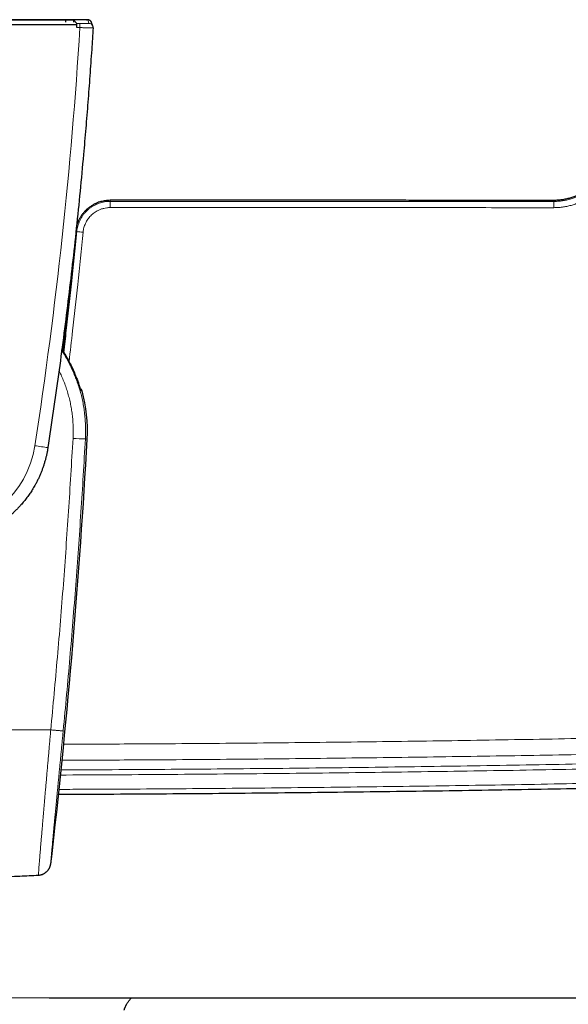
# Model space of a CAD drawing. Header units: millimetres. Extents: x 8 to 1132, y 12 to 2282.
# Tile 17 of 54: x 637 to 704, y 978 to 1098. Entities that reach past the tile are written whole.
import ezdxf

# ---------------------------------------------------------------- set-up
doc = ezdxf.new("R2010")
doc.units = ezdxf.units.MM

msp = doc.modelspace()

# ---------------------------------------------------------------- linework, layer by layer
at = {"color": 7, "linetype": 'Continuous', "lineweight": 30}
for p, q in [((610.05, 1097.22), (643.97, 1097.22)), ((642.59, 1097.81), (642.59, 1097.52)), ((643.54, 1097.8), (643.95, 1097.36)), ((643.54, 1097.8), (643.54, 1097.51)), ((643.95, 1096.86), (643.97, 1097.22)), ((645.92, 1097.03), (645.77, 1097.47)), ((644.01, 1053.9), (644.03, 1053.85)), ((640.59, 978.85), (723.71, 978.85)), ((640.59, 978.85), (640.66, 978.85))]:
    msp.add_line(p, q, dxfattribs=at)
at = {"color": 8, "linetype": 'Continuous', "lineweight": 0}
for p, q in [((643.95, 1097.36), (644.34, 1097.36)), ((644.34, 1096.86), (643.95, 1096.86)), ((645.01, 1046.82), (645.23, 1046.81))]:
    msp.add_line(p, q, dxfattribs=at)
at = {"color": 7, "linetype": 'Continuous', "lineweight": 30, "flags": 128}
msp.add_lwpolyline([(643.95, 1097.22), (643.95, 1097.26), (643.95, 1097.31), (643.95, 1097.34), (643.95, 1097.36), (643.95, 1097.36)], dxfattribs=at)
at = {"color": 8, "linetype": 'Continuous', "lineweight": 0, "flags": 128}
for points in [[(644.34, 1096.86), (644.34, 1096.94), (644.34, 1097.01), (644.34, 1097.09), (644.34, 1097.15), (644.34, 1097.21), (644.34, 1097.26), (644.34, 1097.31), (644.34, 1097.34), (644.34, 1097.36), (644.34, 1097.36)], [(645.44, 1097.37), (645.39, 1097.54), (645.29, 1097.81)], [(644.4, 1052.74), (644.4, 1052.74), (644.43, 1052.66)]]:
    msp.add_lwpolyline(points, dxfattribs=at)
at = {"color": 7, "linetype": 'Continuous', "lineweight": 30}
for centre, radius, start, end in [((645.29, 1097.31), 0.5, 18.7317, 90.0216), ((645.29, 1097.31), 0.5, 18.7322, 56.6613), ((645.44, 1096.87), 0.5, 356.4323, 18.6924), ((645.44, 1096.87), 0.5, 356.4323, 18.7109), ((627.01, 1047.83), 18.05, 19.6459, 33.0458), ((644.13, 1052.53), 0.5, 15.3852, 67.6866), ((627.01, 1047.83), 18.25, 356.7926, 15.3552), ((-237.94, 1096.3), 884.56, 353.53821, 356.79257)]:
    msp.add_arc(centre, radius, start, end, dxfattribs=at)
at = {"color": 8, "linetype": 'Continuous', "lineweight": 0}
for centre, radius, start, end in [((645.44, 1096.87), 0.5, 18.6931, 90.0218), ((75.66, 1132.38), 569.79, 351.2796, 356.4254), ((777.64, 1075.09), 129.62, 179.722, 180.0574), ((738.31, 1075.08), 36.32, 179.0077, 180.205), ((642.95, 1055.67), 16.4, 83.7967, 86.4799), ((643.84, 1054.29), 0.0605, 31.5008, 92.452), ((648.59, 1131.62), 84.88, 266.5597, 267.5782), ((627.01, 1047.81), 11.99, 188.7204, 351.2796), ((645.86, 1088.8), 43.37, 260.7206, 262.8317)]:
    msp.add_arc(centre, radius, start, end, dxfattribs=at)
at = {"color": 7, "linetype": 'Continuous', "lineweight": 30}
for points, knots in [([(644.25, 1097.82), (642.99, 1097.82), (640.47, 1097.82), (636.68, 1097.82), (632.89, 1097.82), (629.56, 1097.82), (626.68, 1097.82), (624.27, 1097.82), (621.85, 1097.82), (619.43, 1097.82), (617.02, 1097.82), (614.6, 1097.82), (612.19, 1097.82), (610.58, 1097.82), (609.77, 1097.82)], [0, 0, 0, 0, 0.109831, 0.219669, 0.329528, 0.439395, 0.509466, 0.579539, 0.649617, 0.719697, 0.78977, 0.859843, 0.92992, 1, 1, 1, 1]), ([(611.44, 1097.81), (612.73, 1097.81), (615.33, 1097.81), (619.22, 1097.81), (623.12, 1097.81), (627.01, 1097.81), (630.91, 1097.81), (634.8, 1097.81), (638.69, 1097.81), (641.29, 1097.81), (642.59, 1097.81)], [0, 0, 0, 0, 0.125003, 0.250004, 0.375002, 0.5, 0.624998, 0.749996, 0.874997, 1, 1, 1, 1]), ([(642.59, 1097.81), (642.62, 1097.81), (642.68, 1097.81), (642.81, 1097.81), (642.96, 1097.81), (643.13, 1097.81), (643.27, 1097.8), (643.39, 1097.8), (643.47, 1097.8), (643.53, 1097.8), (643.53, 1097.8), (643.54, 1097.8)], [0, 0, 0, 0, 0.0631, 0.125718, 0.250869, 0.375537, 0.50057, 0.625253, 0.75021, 0.875048, 1, 1, 1, 1]), ([(645.15, 1097.82), (645.15, 1097.82), (645.12, 1097.82), (645.03, 1097.82), (644.9, 1097.82), (644.74, 1097.82), (644.57, 1097.82), (644.41, 1097.82), (644.3, 1097.82), (644.25, 1097.82)], [0, 0, 0, 0, 0.025436, 0.205017, 0.377483, 0.5499, 0.712432, 0.874946, 1, 1, 1, 1]), ([(645.13, 1097.82), (645.16, 1097.82), (645.19, 1097.82), (645.21, 1097.81), (645.21, 1097.81)], [0, 0, 0, 0, 0.929129, 1, 1, 1, 1]), ([(645.38, 1097.8), (645.38, 1097.8), (645.37, 1097.81), (645.36, 1097.81), (645.34, 1097.81), (645.32, 1097.81), (645.31, 1097.81), (645.29, 1097.81), (645.26, 1097.81), (645.22, 1097.81), (645.19, 1097.82), (645.17, 1097.82), (645.16, 1097.82)], [0, 0, 0, 0, 0.015521, 0.062704, 0.112754, 0.171029, 0.24785, 0.361845, 0.578322, 0.775359, 0.96311, 1, 1, 1, 1]), ([(645.94, 1096.84), (645.89, 1095.95), (645.76, 1094), (645.55, 1090.99), (645.31, 1087.8), (645.05, 1084.61), (644.74, 1080.99), (644.36, 1076.95), (643.91, 1072.48), (643.42, 1068.02), (642.89, 1063.57), (642.34, 1059.11), (641.74, 1054.66), (641.11, 1050.21), (640.67, 1047.25), (640.44, 1045.77)], [0, 0, 0, 0, 0.051912, 0.114183, 0.176455, 0.238734, 0.301013, 0.388342, 0.475674, 0.563005, 0.650334, 0.737749, 0.825167, 0.912585, 1, 1, 1, 1]), ([(709.01, 1082.85), (709.01, 1082.72), (709, 1082.47), (708.97, 1082.08), (708.92, 1081.71), (708.84, 1081.3), (708.73, 1080.86), (708.57, 1080.39), (708.38, 1079.93), (708.16, 1079.5), (707.92, 1079.09), (707.65, 1078.69), (707.36, 1078.32), (707.05, 1077.98), (706.71, 1077.66), (706.37, 1077.36), (706, 1077.09), (705.63, 1076.85), (705.25, 1076.63), (704.85, 1076.44), (704.43, 1076.27), (703.97, 1076.11), (703.48, 1075.99), (702.98, 1075.9), (702.49, 1075.85), (702.16, 1075.84), (702, 1075.84)], [0, 0, 0, 0, 0.035286, 0.069895, 0.104207, 0.138522, 0.18385, 0.228813, 0.273509, 0.317244, 0.360585, 0.403925, 0.446718, 0.48909, 0.531088, 0.572507, 0.613402, 0.653838, 0.693875, 0.733568, 0.77291, 0.81941, 0.865237, 0.910527, 0.955408, 1, 1, 1, 1]), ([(648.02, 1075.85), (647.93, 1075.85), (647.73, 1075.84), (647.45, 1075.81), (647.17, 1075.76), (646.89, 1075.69), (646.62, 1075.61), (646.32, 1075.49), (645.99, 1075.33), (645.65, 1075.12), (645.33, 1074.89), (645.04, 1074.63), (644.78, 1074.34), (644.55, 1074.04), (644.35, 1073.72), (644.18, 1073.4), (644.04, 1073.06), (643.95, 1072.79), (643.92, 1072.63), (643.91, 1072.58)], [0, 0, 0, 0, 0.051091, 0.10184, 0.152228, 0.20222, 0.251772, 0.300837, 0.373402, 0.444621, 0.51439, 0.582849, 0.650914, 0.71824, 0.784305, 0.848778, 0.912484, 0.975403, 1, 1, 1, 1]), ([(702, 1075.84), (700.95, 1075.84), (698.86, 1075.84), (695.74, 1075.84), (692.66, 1075.84), (689.61, 1075.84), (686.6, 1075.84), (683.69, 1075.85), (680.86, 1075.85), (678.13, 1075.85), (675.43, 1075.85), (672.76, 1075.85), (670.12, 1075.85), (667.52, 1075.85), (664.95, 1075.85), (662.41, 1075.85), (659.9, 1075.85), (657.45, 1075.85), (655.03, 1075.85), (652.67, 1075.85), (650.34, 1075.85), (648.79, 1075.85), (648.02, 1075.85)], [0, 0, 0, 0, 0.058461, 0.116237, 0.173331, 0.229741, 0.285467, 0.34051, 0.391782, 0.442447, 0.492504, 0.541955, 0.590798, 0.639035, 0.686664, 0.733687, 0.780102, 0.825911, 0.870311, 0.914126, 0.957356, 1, 1, 1, 1]), ([(643.34, 1067.4), (643.31, 1067.1), (643.09, 1064.94), (642.73, 1061.66), (642.39, 1058.67), (642.26, 1057.54)], [0, 0, 0, 0, 0.092182, 0.654373, 1, 1, 1, 1]), ([(643.64, 1054.82), (643.54, 1055.04), (643.34, 1055.5), (643.01, 1056.17), (642.64, 1056.83), (642.35, 1057.32), (642.17, 1057.59), (642.14, 1057.65)], [0, 0, 0, 0, 0.232554, 0.466114, 0.699675, 0.93659, 1, 1, 1, 1]), ([(642.15, 1057.71), (642.27, 1057.52), (642.53, 1057.11), (642.9, 1056.47), (643.26, 1055.77), (643.6, 1055.06), (643.79, 1054.57), (643.89, 1054.33)], [0, 0, 0, 0, 0.1763459, 0.3797883, 0.5862098, 0.7926317, 1, 1, 1, 1]), ([(644.21, 1053.32), (644.19, 1053.36), (644.16, 1053.45), (644.1, 1053.62), (644.03, 1053.83), (643.95, 1054.04), (643.86, 1054.28), (643.75, 1054.54), (643.68, 1054.72), (643.64, 1054.82)], [0, 0, 0, 0, 0.093273, 0.230093, 0.373598, 0.517522, 0.661072, 0.830528, 1, 1, 1, 1]), ([(643.89, 1054.33), (643.92, 1054.25), (643.99, 1054.09), (644.07, 1053.86), (644.15, 1053.64), (644.22, 1053.43), (644.28, 1053.26), (644.31, 1053.16), (644.32, 1053.12)], [0, 0, 0, 0, 0.173423, 0.347336, 0.520698, 0.693066, 0.865997, 1, 1, 1, 1]), ([(644.4, 1052.74), (644.4, 1052.74), (644.4, 1052.74), (644.4, 1052.74), (644.39, 1052.75), (644.39, 1052.77), (644.38, 1052.8), (644.36, 1052.84), (644.35, 1052.89), (644.33, 1052.95), (644.31, 1053.01), (644.28, 1053.09), (644.25, 1053.18), (644.23, 1053.25), (644.21, 1053.31), (644.2, 1053.32)], [0, 0, 0, 0, 0.002409, 0.053858, 0.116154, 0.189145, 0.267945, 0.353442, 0.444914, 0.540592, 0.63922, 0.739868, 0.841822, 0.944494, 1, 1, 1, 1]), ([(644.38, 1052.96), (644.37, 1052.97), (644.36, 1053), (644.34, 1053.06), (644.33, 1053.11), (644.32, 1053.13)], [0, 0, 0, 0, 0.242014, 0.683597, 1, 1, 1, 1]), ([(640.44, 1045.77), (640.42, 1045.64), (640.38, 1045.37), (640.3, 1044.98), (640.21, 1044.59), (640.11, 1044.2), (639.99, 1043.81), (639.87, 1043.42), (639.73, 1043.04), (639.58, 1042.66), (639.42, 1042.27), (639.24, 1041.89), (639.05, 1041.51), (638.82, 1041.1), (638.55, 1040.65), (638.24, 1040.16), (637.9, 1039.69), (637.54, 1039.23), (637.2, 1038.83), (636.88, 1038.48), (636.58, 1038.18), (636.28, 1037.88), (635.93, 1037.57), (635.53, 1037.23), (635.07, 1036.88), (634.6, 1036.55), (634.11, 1036.23), (633.65, 1035.96), (633.23, 1035.74), (632.85, 1035.55), (632.46, 1035.38), (632.03, 1035.19), (631.54, 1035.01), (630.99, 1034.83), (630.43, 1034.67), (629.87, 1034.54), (629.3, 1034.43), (628.74, 1034.34), (628.17, 1034.28), (627.61, 1034.25), (627.08, 1034.23), (626.6, 1034.24), (626.17, 1034.26), (625.74, 1034.29), (625.26, 1034.35), (624.74, 1034.43), (624.18, 1034.53), (623.62, 1034.66), (623.08, 1034.82), (622.53, 1034.99), (622, 1035.19), (621.46, 1035.42), (620.94, 1035.67), (620.43, 1035.93), (619.94, 1036.22), (619.46, 1036.53), (618.99, 1036.85), (618.54, 1037.2), (618.1, 1037.57), (617.67, 1037.95), (617.25, 1038.36), (616.9, 1038.75), (616.58, 1039.11), (616.32, 1039.44), (616.06, 1039.77), (615.79, 1040.16), (615.5, 1040.6), (615.2, 1041.09), (614.93, 1041.6), (614.67, 1042.12), (614.46, 1042.6), (614.29, 1043.03), (614.16, 1043.41), (614.03, 1043.79), (613.92, 1044.18), (613.82, 1044.57), (613.72, 1044.97), (613.64, 1045.36), (613.6, 1045.63), (613.58, 1045.77)], [0, 0, 0, 0, 0.010376, 0.020761, 0.031216, 0.04167, 0.052161, 0.062652, 0.073213, 0.083784, 0.094736, 0.105687, 0.116681, 0.127675, 0.142523, 0.157397, 0.17246, 0.18755, 0.202696, 0.213648, 0.224599, 0.235593, 0.246587, 0.261435, 0.276309, 0.291372, 0.306462, 0.321608, 0.332559, 0.34351, 0.354503, 0.365497, 0.380344, 0.395218, 0.410281, 0.425371, 0.440516, 0.455168, 0.469821, 0.484575, 0.49933, 0.510544, 0.521757, 0.533017, 0.544276, 0.559421, 0.574073, 0.588726, 0.60348, 0.618235, 0.633203, 0.64817, 0.663247, 0.678324, 0.692976, 0.707628, 0.722383, 0.737138, 0.752106, 0.767073, 0.78215, 0.797227, 0.808178, 0.819129, 0.830123, 0.841117, 0.855964, 0.870838, 0.8859, 0.90099, 0.916135, 0.926521, 0.936916, 0.94738, 0.957845, 0.968346, 0.978847, 0.989419, 1, 1, 1, 1]), ([(721.73, 1004.64), (719.15, 1004.58), (712.6, 1004.43), (701.77, 1004.21), (689.27, 1004), (678.6, 1003.86), (667.93, 1003.74), (657.26, 1003.64), (647.82, 1003.58), (642.65, 1003.57), (641.74, 1003.57)], [0, 0, 0, 0, 0.096851, 0.245864, 0.405888, 0.565914, 0.645926, 0.80595, 0.965976, 1, 1, 1, 1]), ([(640.89, 995.84), (640.89, 995.85), (640.9, 995.91), (640.92, 996.07), (640.95, 996.31), (640.97, 996.53), (640.99, 996.69), (641, 996.75)], [0, 0, 0, 0, 0.012343, 0.290598, 0.568855, 0.838771, 1, 1, 1, 1]), ([(639.3, 993.76), (639.32, 993.77), (639.39, 993.77), (639.49, 993.78), (639.61, 993.81), (639.72, 993.84), (639.83, 993.88), (639.93, 993.93), (640.03, 993.99), (640.12, 994.05), (640.21, 994.11), (640.29, 994.18), (640.37, 994.25), (640.43, 994.33), (640.49, 994.4), (640.55, 994.48), (640.59, 994.55), (640.63, 994.62), (640.66, 994.69), (640.69, 994.74), (640.71, 994.79), (640.72, 994.84), (640.74, 994.88), (640.75, 994.92), (640.76, 994.95), (640.77, 994.99), (640.78, 995.02), (640.78, 995.05), (640.79, 995.08), (640.79, 995.11), (640.8, 995.15), (640.81, 995.2), (640.82, 995.26), (640.83, 995.33), (640.84, 995.41), (640.85, 995.5), (640.86, 995.59), (640.88, 995.7), (640.89, 995.78), (640.89, 995.83), (640.89, 995.83)], [0, 0, 0, 0, 0.0121, 0.030878, 0.049443, 0.067797, 0.085937, 0.103858, 0.121551, 0.139004, 0.156196, 0.173099, 0.189668, 0.205837, 0.221498, 0.2365, 0.250655, 0.263805, 0.27592, 0.287141, 0.297741, 0.308064, 0.318485, 0.329285, 0.340873, 0.353719, 0.368375, 0.385544, 0.405955, 0.431916, 0.465203, 0.511066, 0.586, 0.655989, 0.721759, 0.79155, 0.858161, 0.923192, 0.987411, 1, 1, 1, 1]), ([(614.72, 993.76), (615.49, 993.72), (617.08, 993.64), (619.51, 993.55), (622.01, 993.48), (624.51, 993.44), (627.01, 993.42), (629.51, 993.44), (632.01, 993.48), (634.51, 993.55), (636.94, 993.64), (638.54, 993.72), (639.3, 993.76)], [0, 0, 0, 0, 0.093065, 0.194806, 0.296541, 0.398271, 0.5, 0.601728, 0.703459, 0.805194, 0.906935, 1, 1, 1, 1]), ([(649.73, 977.33), (649.73, 977.33), (649.73, 977.33), (649.73, 977.34), (649.73, 977.35), (649.74, 977.37), (649.75, 977.41), (649.76, 977.45), (649.77, 977.5), (649.79, 977.56), (649.82, 977.63), (649.85, 977.71), (649.89, 977.8), (649.94, 977.9), (649.99, 978), (650.06, 978.11), (650.13, 978.23), (650.21, 978.35), (650.3, 978.47), (650.4, 978.6), (650.51, 978.73), (650.59, 978.81), (650.62, 978.85)], [0, 0, 0, 0, 0.0041294, 0.0456266, 0.0872037, 0.1289712, 0.1653091, 0.2077973, 0.2514332, 0.3035858, 0.3561882, 0.4092929, 0.4629666, 0.5172815, 0.5723125, 0.6281367, 0.6848296, 0.7424633, 0.8006588, 0.8657889, 0.9402809, 1, 1, 1, 1])]:
    msp.add_open_spline(points, degree=3, knots=knots, dxfattribs=at)
at = {"color": 8, "linetype": 'Continuous', "lineweight": 0}
for points, knots in [([(644.34, 1097.36), (644.4, 1097.36), (644.53, 1097.36), (644.71, 1097.36), (644.88, 1097.36), (645.03, 1097.36), (645.17, 1097.37), (645.28, 1097.37), (645.37, 1097.37), (645.41, 1097.37), (645.44, 1097.37), (645.44, 1097.37), (645.44, 1097.37)], [0, 0, 0, 0, 0.105904, 0.214878, 0.320783, 0.429765, 0.535573, 0.644461, 0.750072, 0.858757, 0.928939, 1, 1, 1, 1]), ([(645.29, 1097.81), (645.29, 1097.81), (645.28, 1097.81), (645.24, 1097.81), (645.18, 1097.82), (645.15, 1097.82)], [0, 0, 0, 0, 0.34967, 0.699277, 1, 1, 1, 1]), ([(645.94, 1096.84), (645.94, 1096.84), (645.94, 1096.84), (645.91, 1096.84), (645.87, 1096.84), (645.83, 1096.84), (645.77, 1096.84), (645.7, 1096.84), (645.63, 1096.84), (645.54, 1096.84), (645.45, 1096.84), (645.34, 1096.84), (645.24, 1096.84), (645.12, 1096.84), (645, 1096.85), (644.87, 1096.85), (644.74, 1096.85), (644.61, 1096.85), (644.48, 1096.86), (644.39, 1096.86), (644.34, 1096.86)], [0, 0, 0, 0, 0.070165, 0.141205, 0.193853, 0.246867, 0.301036, 0.355605, 0.408334, 0.46143, 0.515686, 0.570341, 0.6231, 0.676227, 0.730512, 0.785198, 0.837945, 0.891059, 0.94533, 1, 1, 1, 1]), ([(709.91, 1082.88), (709.91, 1082.74), (709.91, 1082.44), (709.87, 1082), (709.81, 1081.57), (709.72, 1081.1), (709.59, 1080.62), (709.42, 1080.11), (709.22, 1079.62), (708.98, 1079.14), (708.71, 1078.67), (708.41, 1078.23), (708.08, 1077.81), (707.73, 1077.41), (707.35, 1077.03), (706.94, 1076.68), (706.51, 1076.36), (706.06, 1076.07), (705.59, 1075.82), (705.11, 1075.59), (704.61, 1075.39), (704.1, 1075.23), (703.58, 1075.11), (703.05, 1075.02), (702.52, 1074.96), (702.16, 1074.96), (701.99, 1074.95)], [0, 0, 0, 0, 0.035312, 0.070679, 0.106046, 0.141358, 0.184169, 0.227126, 0.270132, 0.313087, 0.355897, 0.398761, 0.441772, 0.484833, 0.527842, 0.570705, 0.613546, 0.656534, 0.69957, 0.742554, 0.785393, 0.828217, 0.871187, 0.914207, 0.957176, 1, 1, 1, 1]), ([(701.99, 1075.71), (701.99, 1075.71), (702.15, 1075.71), (702.47, 1075.72), (702.95, 1075.77), (703.43, 1075.85), (703.9, 1075.97), (704.36, 1076.11), (704.81, 1076.28), (705.25, 1076.49), (705.67, 1076.73), (706.08, 1076.99), (706.46, 1077.28), (706.83, 1077.59), (707.18, 1077.93), (707.5, 1078.29), (707.79, 1078.67), (708.06, 1079.07), (708.31, 1079.49), (708.52, 1079.92), (708.7, 1080.37), (708.86, 1080.83), (708.98, 1081.31), (709.08, 1081.81), (709.13, 1082.34), (709.15, 1082.69), (709.15, 1082.87), (709.15, 1082.87)], [0, 0, 0, 0, 0.0000053, 0.042829, 0.0857984, 0.1288183, 0.1717896, 0.2146149, 0.2574564, 0.3004436, 0.3434834, 0.3864765, 0.4293229, 0.4721845, 0.5151932, 0.5582529, 0.6012636, 0.6441269, 0.686934, 0.7298871, 0.7728905, 0.8158454, 0.8586541, 0.9057457, 0.9529025, 0.9999947, 1, 1, 1, 1]), ([(643.96, 1072.04), (643.96, 1072.04), (643.97, 1072.16), (644, 1072.38), (644.08, 1072.72), (644.19, 1073.05), (644.32, 1073.37), (644.48, 1073.67), (644.66, 1073.96), (644.87, 1074.24), (645.1, 1074.5), (645.35, 1074.73), (645.62, 1074.95), (645.91, 1075.14), (646.22, 1075.3), (646.53, 1075.44), (646.85, 1075.55), (647.18, 1075.64), (647.49, 1075.69), (647.77, 1075.72), (647.94, 1075.72), (648.02, 1075.72), (648.02, 1075.72)], [0, 0, 0, 0, 0.00001, 0.057251, 0.114697, 0.172141, 0.22938, 0.286625, 0.344074, 0.401521, 0.458765, 0.516329, 0.574104, 0.631884, 0.689454, 0.745847, 0.802432, 0.859013, 0.915401, 0.957696, 0.99999, 1, 1, 1, 1]), ([(648.02, 1075.85), (648.02, 1075.85), (648.02, 1075.85), (648.02, 1075.81), (648.02, 1075.75), (648.02, 1075.72)], [0, 0, 0, 0, 0.221815, 0.61216, 1, 1, 1, 1]), ([(648.02, 1075.72), (650.15, 1075.72), (656.55, 1075.72), (667.22, 1075.72), (679.42, 1075.72), (691.01, 1075.72), (698.33, 1075.71), (701.99, 1075.71)], [0, 0, 0, 0, 0.118579, 0.355738, 0.592897, 0.796449, 1, 1, 1, 1]), ([(702, 1075.84), (702, 1075.84), (702, 1075.84), (701.99, 1075.8), (701.99, 1075.74), (701.99, 1075.71)], [0, 0, 0, 0, 0.2218152, 0.6121602, 1, 1, 1, 1]), ([(648.02, 1074.96), (647.95, 1074.96), (647.81, 1074.96), (647.56, 1074.93), (647.25, 1074.88), (646.89, 1074.77), (646.58, 1074.64), (646.31, 1074.49), (646.08, 1074.34), (645.85, 1074.16), (645.65, 1073.97), (645.46, 1073.76), (645.29, 1073.54), (645.15, 1073.3), (645.02, 1073.05), (644.91, 1072.79), (644.82, 1072.53), (644.76, 1072.26), (644.74, 1072.07), (644.73, 1071.98)], [0, 0, 0, 0, 0.042035, 0.084072, 0.159516, 0.235194, 0.310651, 0.368114, 0.425788, 0.48345, 0.540899, 0.598189, 0.655683, 0.713172, 0.770458, 0.827742, 0.885229, 0.942717, 1, 1, 1, 1]), ([(701.99, 1074.95), (698.32, 1074.95), (691, 1074.96), (679.41, 1074.96), (667.22, 1074.96), (656.55, 1074.96), (650.15, 1074.96), (648.02, 1074.96)], [0, 0, 0, 0, 0.203551, 0.407103, 0.644261, 0.881421, 1, 1, 1, 1]), ([(642.38, 1057.34), (642.48, 1058.23), (642.8, 1061.01), (643.33, 1065.91), (643.74, 1069.92), (643.96, 1072.04)], [0, 0, 0, 0, 0.181545, 0.56753, 1, 1, 1, 1]), ([(644.73, 1071.98), (644.51, 1069.86), (644.1, 1065.85), (643.53, 1060.6), (643.17, 1057.48), (643.02, 1056.22)], [0, 0, 0, 0, 0.403776, 0.761512, 1, 1, 1, 1]), ([(643.85, 1072.04), (643.86, 1072.04), (643.88, 1072.04), (643.93, 1072.04), (643.96, 1072.04)], [0, 0, 0, 0, 0.329803, 1, 1, 1, 1]), ([(642.13, 1057.63), (642.26, 1057.42), (642.53, 1057), (642.89, 1056.35), (643.24, 1055.68), (643.55, 1054.99), (643.84, 1054.28), (644.1, 1053.56), (644.33, 1052.83), (644.53, 1052.1), (644.69, 1051.37), (644.82, 1050.63), (644.92, 1049.88), (644.99, 1049.12), (645.03, 1048.36), (645.04, 1047.59), (645.02, 1047.08), (645.01, 1046.82)], [0, 0, 0, 0, 0.0645782, 0.1306038, 0.196572, 0.2638032, 0.3310646, 0.3982957, 0.4662698, 0.5322416, 0.5982709, 0.6643001, 0.7302719, 0.7975101, 0.8647787, 0.9320169, 1, 1, 1, 1]), ([(643.5, 1046.9), (643.51, 1047.12), (643.53, 1047.58), (643.52, 1048.26), (643.49, 1048.94), (643.43, 1049.63), (643.34, 1050.32), (643.22, 1051.01), (643.06, 1051.69), (642.88, 1052.37), (642.68, 1053.02), (642.45, 1053.67), (642.19, 1054.3), (641.97, 1054.78), (641.83, 1055.05), (641.8, 1055.12)], [0, 0, 0, 0, 0.080242, 0.160555, 0.240867, 0.321109, 0.403707, 0.48638, 0.569054, 0.651651, 0.731964, 0.812347, 0.892729, 0.973042, 1, 1, 1, 1]), ([(644.43, 1052.66), (644.43, 1052.66), (644.42, 1052.67), (644.41, 1052.71), (644.39, 1052.77), (644.36, 1052.86), (644.32, 1052.97), (644.28, 1053.11), (644.24, 1053.22), (644.21, 1053.3), (644.21, 1053.32)], [0, 0, 0, 0, 0.1353594, 0.2711913, 0.406573, 0.5425853, 0.679044, 0.8150938, 0.9550541, 1, 1, 1, 1]), ([(644.61, 1052.66), (644.61, 1052.66), (644.61, 1052.66), (644.59, 1052.66), (644.55, 1052.66), (644.5, 1052.66), (644.45, 1052.66), (644.43, 1052.66)], [0, 0, 0, 0, 0.177778, 0.385052, 0.592334, 0.799618, 1, 1, 1, 1]), ([(640.79, 1011.43), (640.93, 1012.9), (641.21, 1015.85), (641.6, 1020.28), (641.98, 1024.71), (642.33, 1029.14), (642.65, 1033.58), (642.96, 1038.02), (643.24, 1042.45), (643.41, 1045.42), (643.5, 1046.9)], [0, 0, 0, 0, 0.124965, 0.24993, 0.374909, 0.499888, 0.624909, 0.74993, 0.874965, 1, 1, 1, 1]), ([(645.01, 1046.82), (644.92, 1045.34), (644.75, 1042.38), (644.47, 1037.94), (644.16, 1033.5), (643.84, 1029.06), (643.49, 1024.62), (643.12, 1020.18), (642.73, 1015.75), (642.45, 1012.8), (642.31, 1011.32)], [0, 0, 0, 0, 0.124965, 0.249931, 0.37491, 0.499889, 0.62491, 0.749931, 0.874965, 1, 1, 1, 1]), ([(639.3, 993.77), (639.3, 993.76), (639.3, 993.76), (639.3, 993.78), (639.3, 993.83), (639.3, 993.91), (639.31, 994.03), (639.32, 994.17), (639.33, 994.35), (639.34, 994.56), (639.36, 994.8), (639.38, 995.07), (639.41, 995.36), (639.43, 995.68), (639.46, 996.04), (639.49, 996.43), (639.53, 996.84), (639.56, 997.28), (639.6, 997.74), (639.64, 998.22), (639.69, 998.72), (639.73, 999.25), (639.78, 999.81), (639.83, 1000.39), (639.88, 1001), (639.94, 1001.62), (639.99, 1002.25), (640.05, 1002.9), (640.1, 1003.56), (640.16, 1004.24), (640.22, 1004.94), (640.29, 1005.65), (640.35, 1006.38), (640.41, 1007.11), (640.48, 1007.83), (640.54, 1008.54), (640.6, 1009.26), (640.66, 1009.98), (640.73, 1010.7), (640.77, 1011.18), (640.79, 1011.43)], [0, 0, 0, 0, 0.003559, 0.030247, 0.056934, 0.083597, 0.111037, 0.138502, 0.165968, 0.193408, 0.220043, 0.246702, 0.27336, 0.299995, 0.3274, 0.354831, 0.382262, 0.409668, 0.436352, 0.463058, 0.489764, 0.516448, 0.543898, 0.571373, 0.598848, 0.626298, 0.653118, 0.679961, 0.706804, 0.733624, 0.761217, 0.788835, 0.816453, 0.844046, 0.870004, 0.896004, 0.922024, 0.948044, 0.974043, 1, 1, 1, 1]), ([(642.31, 1011.32), (642.3, 1011.32), (642.3, 1011.32), (642.25, 1011.32), (642.19, 1011.32), (642.1, 1011.32), (641.99, 1011.33), (641.86, 1011.34), (641.71, 1011.35), (641.55, 1011.36), (641.37, 1011.38), (641.18, 1011.39), (640.99, 1011.41), (640.86, 1011.42), (640.79, 1011.43)], [0, 0, 0, 0, 0.083333, 0.166666, 0.25, 0.333333, 0.416666, 0.499999, 0.583333, 0.666666, 0.75, 0.833333, 0.916667, 1, 1, 1, 1]), ([(642.31, 1011.32), (642.29, 1011.1), (642.24, 1010.66), (642.18, 1010), (642.12, 1009.35), (642.05, 1008.69), (641.99, 1008.04), (641.93, 1007.38), (641.87, 1006.73), (641.8, 1006.08), (641.74, 1005.44), (641.68, 1004.81), (641.62, 1004.18), (641.56, 1003.56), (641.5, 1002.95), (641.45, 1002.37), (641.39, 1001.81), (641.34, 1001.27), (641.29, 1000.75), (641.24, 1000.24), (641.2, 999.75), (641.15, 999.28), (641.11, 998.83), (641.07, 998.4), (641.03, 998), (641, 997.63), (640.97, 997.29), (640.94, 996.96), (640.91, 996.66), (640.89, 996.38), (640.87, 996.13), (640.85, 995.91), (640.83, 995.72), (640.82, 995.56), (640.81, 995.43), (640.8, 995.32), (640.8, 995.24), (640.8, 995.19), (640.8, 995.17), (640.8, 995.18), (640.81, 995.22), (640.82, 995.29), (640.84, 995.38), (640.85, 995.51), (640.87, 995.66), (640.89, 995.78), (640.89, 995.84)], [0, 0, 0, 0, 0.0218229, 0.0436544, 0.0654772, 0.0876196, 0.1097711, 0.1319137, 0.1545044, 0.1770951, 0.1998419, 0.2225887, 0.2458266, 0.2690645, 0.2924709, 0.3158772, 0.3383465, 0.3608157, 0.3834399, 0.4060641, 0.4291768, 0.4522896, 0.4755698, 0.4988499, 0.5212707, 0.5436914, 0.5662669, 0.5888423, 0.6119091, 0.634976, 0.6582121, 0.6814482, 0.7038898, 0.7263315, 0.7489286, 0.7715256, 0.7946177, 0.8177098, 0.8409732, 0.8642366, 0.8867656, 0.9092945, 0.9319802, 0.9546659, 0.977851, 1, 1, 1, 1]), ([(642.36, 1009.68), (645.38, 1009.7), (652.46, 1009.72), (663.61, 1009.81), (675.83, 1009.93), (688.05, 1010.09), (700.27, 1010.29), (712.49, 1010.52), (720.64, 1010.7), (724.71, 1010.79)], [0, 0, 0, 0, 0.109724, 0.258025, 0.406326, 0.554723, 0.703119, 0.851515, 1, 1, 1, 1]), ([(724.74, 1008.85), (720.67, 1008.76), (712.53, 1008.57), (700.32, 1008.34), (688.11, 1008.15), (675.9, 1007.99), (663.69, 1007.86), (652.44, 1007.78), (645.27, 1007.75), (642.17, 1007.74)], [0, 0, 0, 0, 0.147881, 0.295763, 0.443645, 0.591526, 0.739416, 0.887306, 1, 1, 1, 1]), ([(642.05, 1006.57), (642.25, 1006.57), (646.72, 1006.58), (655.46, 1006.63), (668.25, 1006.74), (681.05, 1006.89), (693.84, 1007.08), (706.64, 1007.31), (717.3, 1007.53), (723.7, 1007.68), (725.83, 1007.73)], [0, 0, 0, 0, 0.00726, 0.159988, 0.312718, 0.465447, 0.618177, 0.770906, 0.923636, 1, 1, 1, 1]), ([(725.85, 1007.11), (723.71, 1007.06), (717.32, 1006.91), (706.65, 1006.68), (693.86, 1006.45), (681.06, 1006.27), (668.26, 1006.12), (655.46, 1006.01), (646.7, 1005.96), (642.21, 1005.94), (641.99, 1005.94)], [0, 0, 0, 0, 0.076305, 0.228916, 0.381529, 0.534139, 0.686752, 0.839363, 0.991975, 1, 1, 1, 1]), ([(641.81, 1004.19), (642.69, 1004.2), (647.84, 1004.21), (657.26, 1004.27), (667.93, 1004.37), (678.59, 1004.49), (689.26, 1004.63), (701.76, 1004.84), (713.97, 1005.08), (721.92, 1005.27), (725.89, 1005.36)], [0, 0, 0, 0, 0.031537, 0.183754, 0.335972, 0.412081, 0.564299, 0.716516, 0.858257, 1, 1, 1, 1]), ([(613.59, 978.85), (613.86, 978.85), (614.39, 978.85), (615.16, 978.85), (615.93, 978.85), (616.69, 978.85), (619.21, 978.85), (623.49, 978.85), (629.64, 978.85), (634.1, 978.85), (636.89, 978.85), (637.87, 978.85), (638.85, 978.85), (639.76, 978.85), (640.34, 978.85), (640.59, 978.85)], [0, 0, 0, 0, 0.0300813, 0.0583458, 0.0866186, 0.114897, 0.143169, 0.366568, 0.5899671, 0.826007, 0.8623805, 0.8987497, 0.9351955, 0.9716412, 1, 1, 1, 1])]:
    msp.add_open_spline(points, degree=3, knots=knots, dxfattribs=at)
msp.add_open_spline([(640.79, 1011.43), (639.64, 1011.43), (637.35, 1011.42), (633.9, 1011.42), (630.46, 1011.42), (628.16, 1011.42), (627.01, 1011.42)], degree=3, dxfattribs=at)

doc.saveas('drawing.dxf')
